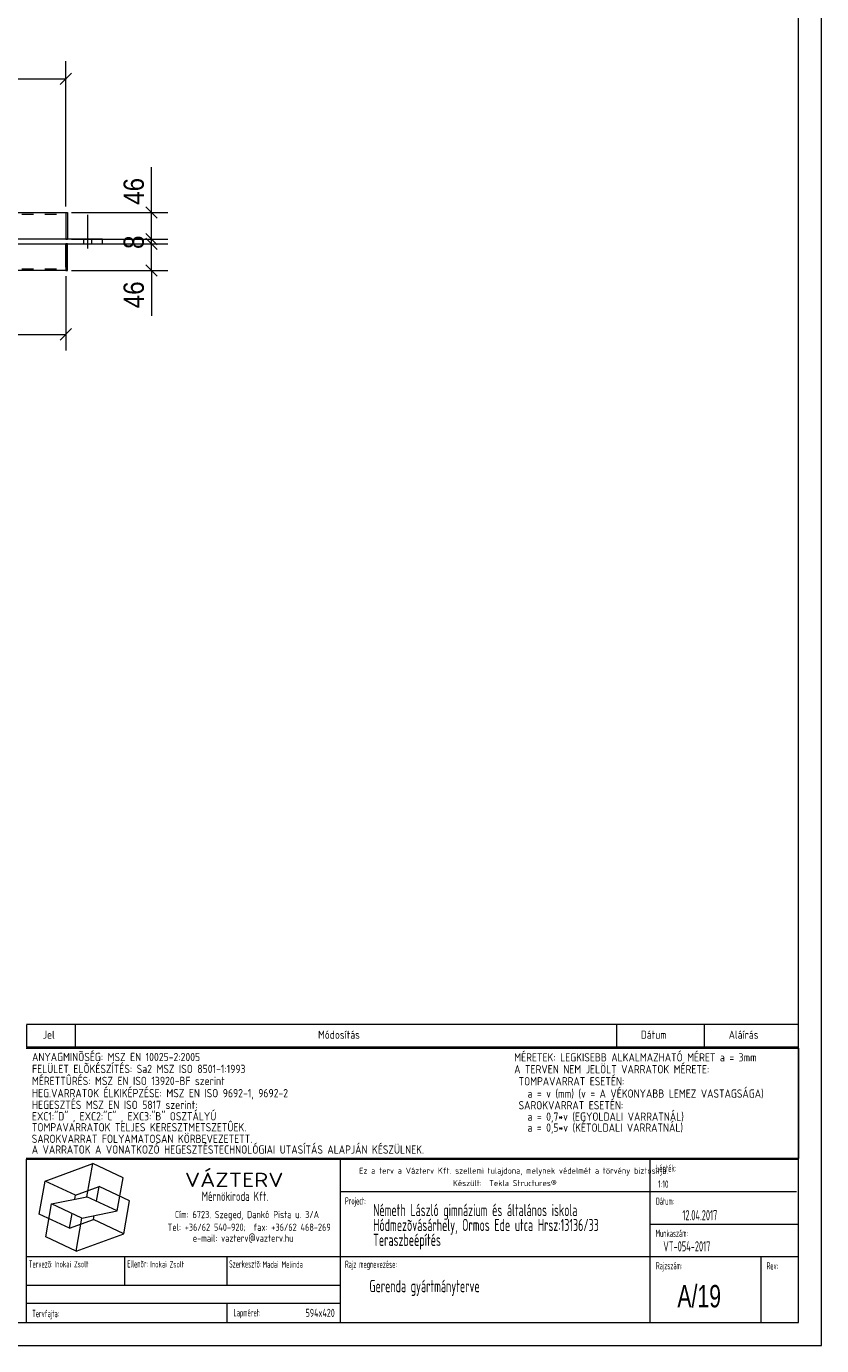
# Model space of a CAD drawing. Header units: millimetres. Extents: x 1 to 593, y 1 to 419.
# Tile 4 of 5: x 456 to 593, y 1 to 228. Entities that reach past the tile are written whole.
import ezdxf

# ---------------------------------------------------------------- set-up
doc = ezdxf.new("R2010")
doc.units = ezdxf.units.MM
doc.linetypes.add('XKITLINE00', pattern=[0])
doc.linetypes.add('XKITLINE02', pattern=[4, 2, -2])
for name, color, linetype, lineweight in [('Bemassung', 1, 'Continuous', 0), ('Schrauben', 7, 'Continuous', 0), ('Teil', 7, 'Continuous', 0), ('Ueberschrift', 7, 'Continuous', 0), ('Zeichnungsrahmen', 3, 'Continuous', 0)]:
    doc.layers.add(name, color=color, linetype=linetype, lineweight=lineweight)
doc.styles.add('ARIAL', font='ARIAL.TTF')
doc.styles.add('ISOCPEUR', font='ISOCPEUR.TTF')
doc.styles.add('ISOCPEUR_BOLD', font='ARIAL.TTF')

msp = doc.modelspace()

# ---------------------------------------------------------------- linework, layer by layer
at = {"layer": 'Bemassung', "linetype": 'XKITLINE00', "lineweight": 0}
for p, q in [((462.8, 197.18), (462.8, 222.23)), ((280.74, 219.18), (462.8, 219.18)), ((463.79, 220.17), (461.81, 218.19)), ((477.54, 196.18), (477.54, 204)), ((477.54, 196.18), (477.54, 204)), ((463.8, 196.18), (480.34, 196.18)), ((476.55, 197.17), (478.53, 195.19)), ((477.54, 191.58), (477.54, 196.18)), ((463.8, 191.58), (480.34, 191.58)), ((463.8, 191.58), (472.04, 191.58)), ((476.55, 192.57), (478.53, 190.59)), ((476.55, 191.77), (478.53, 189.79)), ((476.94, 192.18), (478.53, 190.59)), ((476.94, 191.58), (480.34, 191.58)), ((476.94, 191.38), (478.53, 189.79)), ((477.54, 190.78), (477.54, 191.58)), ((463.8, 190.78), (472.04, 190.78)), ((463.8, 190.78), (480.34, 190.78)), ((476.94, 190.78), (480.34, 190.78)), ((477.54, 186.18), (477.54, 190.78)), ((476.55, 187.17), (478.53, 185.19)), ((462.8, 185.18), (462.8, 172.38)), ((463.8, 186.18), (480.34, 186.18)), ((477.54, 186.18), (477.54, 178.37)), ((477.54, 186.18), (477.54, 178.37)), ((452.8, 175.18), (462.8, 175.18)), ((463.79, 176.17), (461.81, 174.19))]:
    msp.add_line(p, q, dxfattribs=at)
at = {"layer": 'Bemassung'}
for p in [(462.8, 219.18), (477.54, 196.18), (477.54, 191.58), (477.54, 191.58), (477.54, 190.78), (477.54, 190.78), (477.54, 186.18), (462.8, 175.18)]:
    msp.add_point(p, dxfattribs=at)
at = {"layer": 'Schrauben', "linetype": 'XKITLINE00', "lineweight": 0}
for p, q in [((466.6, 189.98), (466.6, 195.78)), ((466.6, 189.98), (466.6, 195.78)), ((465.9, 190.78), (465.9, 191.58)), ((465.9, 190.78), (465.9, 191.58)), ((467.3, 190.78), (467.3, 191.58)), ((467.3, 190.78), (467.3, 191.58))]:
    msp.add_line(p, q, dxfattribs=at)
at = {"layer": 'Teil', "linetype": 'XKITLINE00', "lineweight": 0}
for p, q in [((395.2, 196.18), (462.8, 196.18)), ((462.8, 196.18), (462.8, 191.58)), ((462.8, 196.18), (463.1, 196.18)), ((462.8, 195.58), (462.8, 191.58)), ((463.1, 196.18), (463.1, 191.58)), ((469.1, 191.58), (452.8, 191.58)), ((469.1, 190.78), (469.1, 191.58)), ((452.8, 190.78), (469.1, 190.78)), ((462.8, 186.78), (462.8, 190.78)), ((462.8, 190.78), (462.8, 186.18)), ((463.1, 186.18), (463.1, 190.78)), ((462.8, 186.18), (395.2, 186.18)), ((462.8, 186.18), (463.1, 186.18))]:
    msp.add_line(p, q, dxfattribs=at)
at = {"layer": 'Teil', "linetype": 'XKITLINE02', "lineweight": 0}
for p, q in [((395.2, 195.88), (462.8, 195.88)), ((462.8, 196.18), (462.8, 195.58)), ((462.8, 195.88), (462.8, 195.58)), ((462.8, 191.58), (452.8, 191.58)), ((462.8, 191.58), (463.1, 191.58)), ((452.8, 190.78), (462.8, 190.78)), ((463.1, 190.78), (462.8, 190.78)), ((395.2, 186.48), (462.8, 186.48)), ((462.8, 186.78), (462.8, 186.18))]:
    msp.add_line(p, q, dxfattribs=at)
at = {"layer": 'Ueberschrift', "linetype": 'XKITLINE00', "lineweight": 0}
for p, q in [((456, 56.34), (589, 56.34)), ((456, 56.27), (456, 52.41)), ((464.4, 56.27), (464.4, 52.41)), ((557.64, 56.34), (557.64, 52.48)), ((572.76, 56.34), (572.76, 52.48)), ((456, 52.49), (589, 52.49)), ((455.99, 52.22), (588.99, 52.22)), ((588.99, 52.22), (588.99, 33.22)), ((588.99, 33.22), (455.99, 33.22)), ((456, 5), (456, 33.14)), ((456, 33.14), (589, 33.14)), ((459.21, 29.35), (467.43, 32.34)), ((466.43, 26.65), (467.43, 32.34)), ((472.66, 29.9), (467.43, 32.34)), ((510.11, 5), (510.11, 33.14)), ((563.49, 5), (563.49, 33.14)), ((471.66, 24.21), (472.66, 29.9)), ((458.2, 23.66), (459.21, 29.35)), ((464.44, 26.91), (459.21, 29.35)), ((464.44, 26.91), (468.55, 28.4)), ((468.1, 25.87), (468.55, 28.4)), ((473.78, 25.96), (468.55, 28.4)), ((510.11, 27.54), (588.69, 27.54)), ((459.33, 19.72), (460.33, 25.41)), ((460.33, 25.41), (466.43, 26.65)), ((465.56, 22.97), (460.33, 25.41)), ((464.32, 26.22), (464.44, 26.91)), ((471.66, 24.21), (466.43, 26.65)), ((472.78, 20.27), (473.78, 25.96)), ((463.44, 21.22), (458.2, 23.66)), ((463.44, 21.22), (463.88, 23.75)), ((464.56, 17.28), (465.56, 22.97)), ((465.56, 22.97), (471.66, 24.21)), ((467.55, 22.71), (467.67, 23.4)), ((463.44, 21.22), (467.55, 22.71)), ((472.78, 20.27), (467.55, 22.71)), ((563.49, 21.94), (589, 21.94)), ((464.56, 17.28), (459.33, 19.72)), ((464.56, 17.28), (472.78, 20.27)), ((456, 16.34), (588.97, 16.34)), ((472.95, 11.43), (472.95, 16.34)), ((490.51, 16.34), (490.51, 11.44)), ((582.54, 16.28), (582.54, 5)), ((456.04, 11.44), (510.11, 11.44)), ((456, 8.29), (510.08, 8.29)), ((490.52, 8.26), (490.52, 5.08))]:
    msp.add_line(p, q, dxfattribs=at)
at = {"layer": 'Zeichnungsrahmen', "linetype": 'XKITLINE00', "lineweight": 0}
for p, q in [((593, 1), (593, 419)), ((589, 5), (589, 415)), ((5, 5), (589, 5)), ((1, 1), (593, 1))]:
    msp.add_line(p, q, dxfattribs=at)

# ---------------------------------------------------------------- texts
at = {"layer": 'Bemassung', "style": 'ARIAL', "width": 0.85}
for s, p in [('46', (476.24, 197.5)), ('8', (476.24, 189.89)), ('46', (476.24, 179.68))]:
    msp.add_text(s, height=3.5, rotation=90.0002, dxfattribs=at).set_placement(p)
at = {"layer": 'Ueberschrift'}
for s, height, style, width, p in [('Jel', 1.4, 'ISOCPEUR', 0.85, (458.84, 53.85)), ('Módosítás', 1.4, 'ISOCPEUR', 0.85, (506.25, 53.85)), ('Dátum', 1.4, 'ISOCPEUR', 0.85, (561.86, 53.85)), ('Aláírás', 1.4, 'ISOCPEUR', 0.85, (577, 53.85)), ('ANYAGMINÕSÉG: MSZ EN 10025-2:2005', 1.425, 'ISOCPEUR', 0.85, (456.98, 50)), ('MÉRETEK: LEGKISEBB ALKALMAZHATÓ MÉRET a = 3mm', 1.425, 'ISOCPEUR', 0.85, (540.04, 49.94)), ('MÉRETTÛRÉS: MSZ EN ISO 13920-BF szerint', 1.425, 'ISOCPEUR', 0.85, (456.96, 45.88)), ('FELÜLET ELÕKÉSZÍTÉS: Sa2 MSZ ISO 8501-1:1993', 1.425, 'ISOCPEUR', 0.85, (456.98, 47.95)), ('A TERVEN NEM JELÖLT VARRATOK MÉRETE:', 1.425, 'ISOCPEUR', 0.85, (540.04, 47.89)), ('HEG.VARRATOK ÉLKIKÉPZÉSE: MSZ EN ISO 9692-1, 9692-2', 1.425, 'ISOCPEUR', 0.85, (456.96, 43.77)), (' TOMPAVARRAT ESETÉN:', 1.425, 'ISOCPEUR', 0.85, (540.02, 45.82)), ('   a = v (mm) (v = A VÉKONYABB LEMEZ VASTAGSÁGA)', 1.425, 'ISOCPEUR', 0.85, (540.02, 43.7)), ('HEGESZTÉS MSZ EN ISO 5817 szerint: ', 1.425, 'ISOCPEUR', 0.85, (456.96, 41.76)), (' SAROKVARRAT ESETÉN:', 1.425, 'ISOCPEUR', 0.85, (540.02, 41.69)), ('EXC1:"D" , EXC2:"C" , EXC3:"B" OSZTÁLYÚ', 1.425, 'ISOCPEUR', 0.85, (456.96, 39.79)), ('   a = 0,7*v (EGYOLDALI VARRATNÁL)', 1.425, 'ISOCPEUR', 0.85, (540.02, 39.73)), ('TOMPAVARRATOK TELJES KERESZTMETSZETÛEK.', 1.425, 'ISOCPEUR', 0.85, (456.95, 37.9)), ('   a = 0,5*v (KÉTOLDALI VARRATNÁL)', 1.425, 'ISOCPEUR', 0.85, (540.01, 37.84)), ('SAROKVARRAT FOLYAMATOSAN KÖRBEVEZETETT.', 1.425, 'ISOCPEUR', 0.85, (456.93, 35.91)), ('A VARRATOK A VONATKOZÓ HEGESZTÉSTECHNOLÓGIAI UTASÍTÁS ALAPJÁN KÉSZÜLNEK.', 1.425, 'ISOCPEUR', 0.85, (456.93, 34.06)), ('Ez a terv a Vázterv Kft. szellemi tulajdona, melynek védelmét a törvény biztosítja.', 1.05, 'ISOCPEUR', 0.838832, (513.33, 30.6)), ('Lépték:', 1.26, 'ISOCPEUR', 0.51, (564.49, 30.92)), ('VÁZTERV', 2.45, 'ISOCPEUR', 1.19, (483.31, 28.33)), ('Készült:  Tekla Structures®', 1.05, 'ISOCPEUR', 0.838832, (529.49, 28.47)), ('Mérnökiroda Kft.', 1.61, 'ISOCPEUR', 0.68, (486.21, 25.92)), ('1:10', 1.26, 'ISOCPEUR', 0.595, (564.81, 28.19)), ('Project:', 1.26, 'ISOCPEUR', 0.51, (510.89, 25.3)), ('Németh László gimnázium és általános iskola', 2.1, 'ISOCPEUR', 0.595, (515.74, 23.3)), ('Dátum:', 1.26, 'ISOCPEUR', 0.51, (564.45, 25.25)), ('Cím: 6723. Szeged, Dankó Pista u. 3/A', 1.26, 'ISOCPEUR', 0.68, (481.58, 22.95)), ('Hódmezõvásárhely, Ormos Ede utca Hrsz:13136/33', 2.1, 'ISOCPEUR', 0.595, (515.74, 20.73)), ('12.04.2017', 1.75, 'ISOCPEUR', 0.595, (569.01, 22.59)), ('Tel: +36/62 540-920;  fax: +36/62 468-269', 1.26, 'ISOCPEUR', 0.68, (480.33, 20.76)), ('Teraszbeépítés', 2.1, 'ISOCPEUR', 0.595, (515.74, 18.17)), ('Munkaszám:', 1.26, 'ISOCPEUR', 0.51, (564.41, 19.72)), ('e-mail: vazterv@vazterv.hu', 1.26, 'ISOCPEUR', 0.68, (484.67, 18.88)), ('VT-054-2017', 1.75, 'ISOCPEUR', 0.595, (565.73, 17.23)), ('Tervezõ:', 1.26, 'ISOCPEUR', 0.51, (456.44, 14.43)), ('Inokai Zsolt', 1.12, 'ISOCPEUR', 0.595, (460.88, 14.48)), ('Ellenõr:', 1.26, 'ISOCPEUR', 0.51, (473.39, 14.45)), ('Inokai Zsolt', 1.12, 'ISOCPEUR', 0.595, (477.35, 14.45)), ('Szerkesztõ:', 1.26, 'ISOCPEUR', 0.51, (490.93, 14.43)), ('Madai Melinda', 1.12, 'ISOCPEUR', 0.595, (496.69, 14.43)), ('Rajz megnevezése:', 1.26, 'ISOCPEUR', 0.51, (510.89, 14.38)), ('Rajzszám:', 1.26, 'ISOCPEUR', 0.51, (564.46, 14.14)), ('Rev:', 1.26, 'ISOCPEUR', 0.51, (583.52, 14.11)), ('Gerenda gyártmányterve', 2.1, 'ISOCPEUR', 0.595, (515.09, 10.2)), ('A/19', 3.85, 'ISOCPEUR_BOLD', 0.68, (568.15, 7.59)), ('Tervfajta:', 1.26, 'ISOCPEUR', 0.51, (457, 5.9)), ('Lapméret:', 1.26, 'ISOCPEUR', 0.51, (491.7, 6.04)), ('594x420', 1.4, 'ISOCPEUR', 0.595, (504.1, 5.94))]:
    msp.add_text(s, height=height, dxfattribs=dict(at, style=style, width=width)).set_placement(p)

doc.saveas('drawing.dxf')
